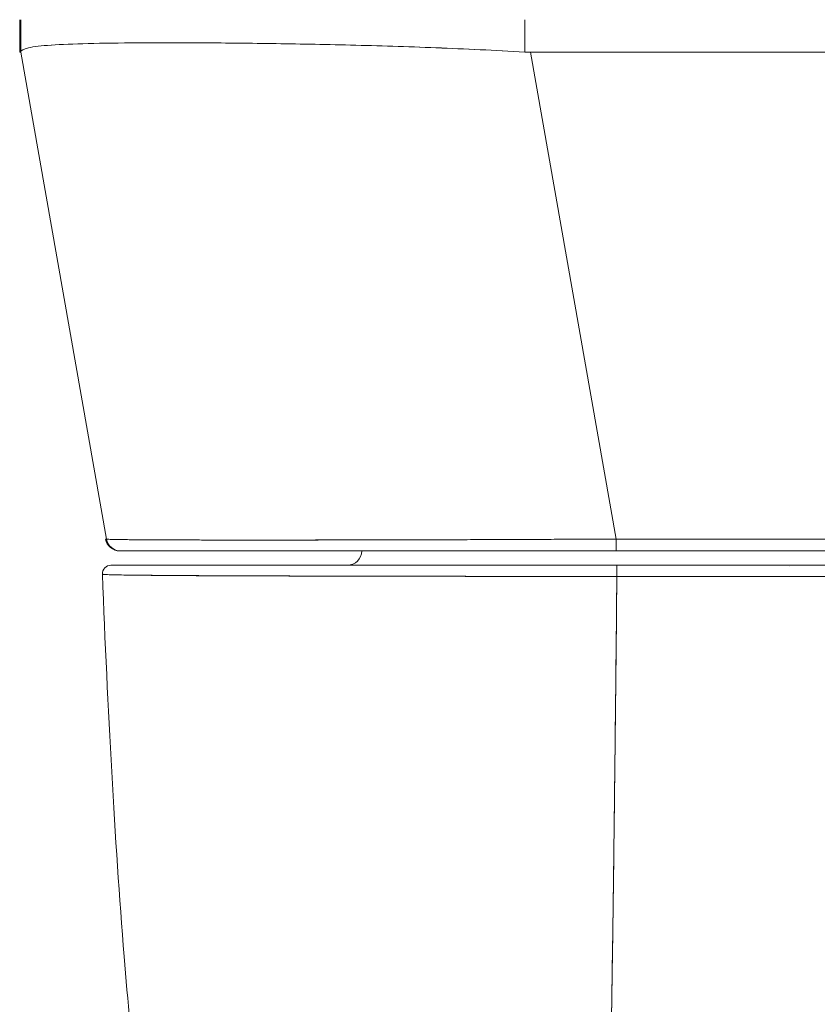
# Model space of a CAD drawing. Header units: inches. Extents: x 15 to 357, y 5 to 227.
# Tile 59 of 107: x 168.72 to 169.81, y 191.9 to 193.25. Entities that reach past the tile are written whole.
import ezdxf

# ---------------------------------------------------------------- set-up
doc = ezdxf.new("R2010")
doc.units = ezdxf.units.IN
doc.header["$LTSCALE"] = 22
doc.header["$MEASUREMENT"] = 0
doc.layers.add('Visible (ANSI)', color=7, linetype='Continuous', lineweight=5)

msp = doc.modelspace()

# ---------------------------------------------------------------- linework, layer by layer
at = {"layer": 'Visible (ANSI)'}
for p, q in [((168.7188, 193.2036), (168.7188, 193.2482)), ((168.7188, 193.2482), (168.7188, 193.2036)), ((168.7202, 193.2482), (168.7202, 193.2038)), ((168.7202, 193.2038), (168.7202, 193.2482)), ((169.4111, 193.2038), (169.4111, 193.2482)), ((169.4111, 193.2482), (169.4111, 193.2038)), ((168.7572, 193.213), (168.7572, 193.213)), ((168.7572, 193.213), (168.7572, 193.213)), ((168.9864, 193.2164), (168.9864, 193.2164)), ((168.9868, 193.2164), (168.9868, 193.2164)), ((168.9868, 193.2164), (168.9868, 193.2164)), ((168.987, 193.2164), (168.987, 193.2164)), ((168.987, 193.2164), (168.987, 193.2164)), ((168.9879, 193.2164), (168.9879, 193.2164)), ((169.0066, 193.2162), (169.0066, 193.2162)), ((169.0066, 193.2162), (169.0066, 193.2162)), ((168.7202, 193.2036), (168.7188, 193.2036)), ((168.8377, 192.5361), (168.7202, 193.2036)), ((169.4189, 193.2036), (169.5365, 192.5361)), ((169.9759, 193.2036), (169.4189, 193.2036)), ((169.4189, 193.2036), (169.9759, 193.2036)), ((169.5365, 192.5361), (169.4189, 193.2036)), ((168.8365, 192.5361), (168.8377, 192.5361)), ((168.8377, 192.5361), (168.8377, 192.5361)), ((169.5365, 192.5361), (169.8581, 192.5361)), ((169.8581, 192.5361), (169.5365, 192.5361)), ((168.8559, 192.5199), (168.8559, 192.5199)), ((168.8559, 192.5199), (168.8571, 192.5199)), ((168.8568, 192.5199), (168.8559, 192.5199)), ((168.8571, 192.5199), (169.5365, 192.5199)), ((169.5365, 192.5199), (169.858, 192.5199)), ((169.858, 192.5199), (169.5365, 192.5199)), ((169.8537, 192.5002), (169.5374, 192.5002)), ((169.5568, 192.5002), (169.5568, 192.5002)), ((168.9595, 192.486), (168.9595, 192.486)), ((168.9792, 192.4859), (168.9792, 192.4859)), ((169.2024, 192.4852), (169.2024, 192.4852)), ((169.2186, 192.4852), (169.2186, 192.4852)), ((169.8537, 192.4849), (169.5374, 192.4849)), ((169.5568, 192.4849), (169.5568, 192.4849)), ((169.6286, 192.4849), (169.6286, 192.4849)), ((169.6286, 192.4849), (169.6286, 192.4849)), ((169.7625, 192.4849), (169.7625, 192.4849)), ((169.7625, 192.4849), (169.7625, 192.4849)), ((169.7743, 192.4849), (169.7743, 192.4849)), ((169.7743, 192.4849), (169.7743, 192.4849))]:
    msp.add_line(p, q, dxfattribs=at)
for centre, radius, start, end in [((168.8559, 192.5396), 0.0197, 190, 270), ((168.8559, 192.5396), 0.0197, 190, 270), ((168.8571, 192.5396), 0.0197, 190, 270), ((168.8571, 192.5396), 0.0197, 190, 270), ((168.8884, 192.5396), 0.0197, 346.7546, 346.7618), ((169.168, 192.5199), 0.0197, 270, 0), ((168.8439, 192.4884), 0.0118, 90, 182.2758), ((168.8439, 192.4884), 0.0118, 90, 182.2758)]:
    msp.add_arc(centre, radius, start, end, dxfattribs=at)
for centre, major_axis, ratio, start_param, end_param in [((168.8799, 193.2285), (0, -0.0591), 0.944284, 4.929496, 4.929512), ((169.4059, 193.1602), (-0.6871, 0.0434), 0.010627, 6.220531, 6.220576), ((168.7202, 193.3325), (0, -0.129), 0.001274, 0.000181, 0.061264), ((168.7202, 193.3325), (0, -0.129), 0.001274, 0.000182, 0.061264), ((169.419, 193.3325), (-0.0079, -0.1287), 0.999999, 0, 0.061082), ((169.419, 193.3325), (-0.0079, -0.1287), 0.999999, 0, 0.061082), ((169.5351, 192.5395), (-0.6986, -0.0033), 0.000801, 6.282038, 6.285661), ((169.5351, 192.5395), (-0.6986, -0.0033), 0.000801, 0.05907, 0.059618), ((168.9019, 192.563), (-0.0117, 0.0312), 0.918918, 2.239248, 2.239308), ((169.5365, 192.5396), (0, -0.0197), 0.001274, 0, 1.396263), ((169.5365, 192.5396), (0, -0.0197), 0.001274, 0.000001, 1.396264), ((169.5674, 192.5199), (-0.7115, 0), 0.00001, 6.281081, 6.283614), ((169.5374, 192.4884), (0, 0.0118), 0.000027, 4.416961, 6.282876), ((169.5374, 192.4884), (0, 0.0118), 0.00001, 0, 1.866315), ((169.6286, 192.5035), (0, -0.0197), 0.00001, 4.881303, 4.881397), ((169.6286, 192.5035), (0, 0.0197), 0.00001, 4.543396, 4.54349), ((169.7625, 192.5035), (0, -0.0197), 0.00001, 1.401106, 1.4012), ((169.7625, 192.5035), (0, 0.0197), 0.00001, 4.544576, 4.544669), ((169.7743, 192.5035), (0, -0.00787), 0.00001, 0.791534, 0.792218)]:
    msp.add_ellipse(centre, major_axis=major_axis, ratio=ratio, start_param=start_param, end_param=end_param, dxfattribs=at)
for points, knots in [([(168.7202, 193.2038), (168.7202, 193.2062), (168.7238, 193.2082), (168.7309, 193.2097), (168.7379, 193.2113), (168.7484, 193.2125), (168.7621, 193.2134), (168.7758, 193.2143), (168.7928, 193.215), (168.8128, 193.2155), (168.8327, 193.216), (168.8557, 193.2163), (168.8813, 193.2165), (168.9069, 193.2167), (168.9352, 193.2167), (168.9657, 193.2165), (168.9963, 193.2163), (169.0291, 193.216), (169.0637, 193.2155), (169.0984, 193.215), (169.1348, 193.2143), (169.1726, 193.2134), (169.2104, 193.2125), (169.2495, 193.2113), (169.2894, 193.2097), (169.3294, 193.2082), (169.3701, 193.2062), (169.4111, 193.2038)], [0, 0, 0, 0, 0.111111, 0.111111, 0.111111, 0.222222, 0.222222, 0.222222, 0.333333, 0.333333, 0.333333, 0.444444, 0.444444, 0.444444, 0.555556, 0.555556, 0.555556, 0.666667, 0.666667, 0.666667, 0.777778, 0.777778, 0.777778, 0.888889, 0.888889, 0.888889, 1, 1, 1, 1]), ([(169.4111, 193.2038), (169.3703, 193.2062), (169.3297, 193.2081), (169.2898, 193.2097), (169.2497, 193.2113), (169.2104, 193.2125), (169.1725, 193.2134), (169.1724, 193.2134), (169.1723, 193.2134), (169.1723, 193.2134), (169.1346, 193.2143), (169.0982, 193.215), (169.0637, 193.2155), (169.0636, 193.2155), (169.0636, 193.2155), (169.0635, 193.2155), (169.029, 193.216), (168.9963, 193.2163), (168.9659, 193.2165), (168.9658, 193.2165), (168.9657, 193.2165), (168.9656, 193.2165), (168.9351, 193.2167), (168.9069, 193.2167), (168.8813, 193.2165), (168.8812, 193.2165), (168.8811, 193.2165), (168.8811, 193.2165), (168.8556, 193.2163), (168.8327, 193.216), (168.8128, 193.2155), (168.8128, 193.2155), (168.8128, 193.2155), (168.8127, 193.2155), (168.7928, 193.215), (168.7759, 193.2143), (168.7622, 193.2134), (168.7622, 193.2134), (168.7621, 193.2134), (168.7621, 193.2134), (168.7484, 193.2125), (168.7379, 193.2113), (168.7308, 193.2097), (168.7308, 193.2097), (168.7308, 193.2097), (168.7308, 193.2097), (168.7238, 193.2081), (168.7202, 193.2062), (168.7202, 193.2038)], [0, 0, 0, 0, 0.110836, 0.110836, 0.110836, 0.222222, 0.222222, 0.222222, 0.222377, 0.222377, 0.222377, 0.333093, 0.333093, 0.333093, 0.333333, 0.333333, 0.333333, 0.444037, 0.444037, 0.444037, 0.444444, 0.444444, 0.444444, 0.555556, 0.555556, 0.555556, 0.555957, 0.555957, 0.555957, 0.666667, 0.666667, 0.666667, 0.6669, 0.6669, 0.6669, 0.777608, 0.777608, 0.777608, 0.777778, 0.777778, 0.777778, 0.888889, 0.888889, 0.888889, 0.889157, 0.889157, 0.889157, 1, 1, 1, 1]), ([(168.7188, 193.2036), (168.7188, 193.2036), (168.7188, 193.2036), (168.7188, 193.2036), (168.7188, 193.2036), (168.7188, 193.2036), (168.7188, 193.2036), (168.7188, 193.2036), (168.7188, 193.2036), (168.7188, 193.2036)], [0, 0, 0, 0, 0.333333, 0.333333, 0.333333, 0.666667, 0.666667, 0.666667, 1, 1, 1, 1]), ([(168.8377, 192.5361), (168.8377, 192.5361), (168.8379, 192.536), (168.8383, 192.536), (168.8388, 192.536), (168.8397, 192.5359), (168.8408, 192.5358), (168.8419, 192.5358), (168.8434, 192.5357), (168.8451, 192.5357), (168.8469, 192.5357), (168.8489, 192.5356), (168.8513, 192.5356), (168.8536, 192.5355), (168.8563, 192.5355), (168.8592, 192.5354), (168.8622, 192.5354), (168.8654, 192.5354), (168.869, 192.5353), (168.8725, 192.5353), (168.8763, 192.5352), (168.8805, 192.5352), (168.8836, 192.5352), (168.887, 192.5352), (168.8905, 192.5351), (168.8916, 192.5351), (168.8926, 192.5351), (168.8937, 192.5351), (168.8983, 192.5351), (168.9033, 192.5351), (168.9085, 192.535), (168.9138, 192.535), (168.9193, 192.535), (168.9251, 192.535), (168.9308, 192.5349), (168.9369, 192.5349), (168.9431, 192.5349), (168.9494, 192.5349), (168.956, 192.5349), (168.9628, 192.5349), (168.9696, 192.5348), (168.9766, 192.5348), (168.9839, 192.5348), (168.9912, 192.5348), (168.9987, 192.5348), (169.0065, 192.5348), (169.0142, 192.5348), (169.0222, 192.5348), (169.0304, 192.5348), (169.0341, 192.5348), (169.0379, 192.5348), (169.0417, 192.5348), (169.0463, 192.5348), (169.051, 192.5348), (169.0557, 192.5348), (169.0643, 192.5348), (169.0732, 192.5348), (169.0822, 192.5348), (169.0913, 192.5348), (169.1005, 192.5348), (169.11, 192.5348), (169.1194, 192.5348), (169.129, 192.5349), (169.1389, 192.5349), (169.1487, 192.5349), (169.1587, 192.5349), (169.1688, 192.5349), (169.179, 192.5349), (169.1893, 192.535), (169.1998, 192.535), (169.2103, 192.535), (169.2209, 192.535), (169.2317, 192.535), (169.2425, 192.5351), (169.2534, 192.5351), (169.2645, 192.5351), (169.266, 192.5351), (169.2674, 192.5351), (169.2689, 192.5351), (169.2785, 192.5352), (169.2882, 192.5352), (169.298, 192.5352), (169.3094, 192.5353), (169.3208, 192.5353), (169.3323, 192.5353), (169.3438, 192.5354), (169.3555, 192.5354), (169.3672, 192.5354), (169.3789, 192.5355), (169.3908, 192.5355), (169.4026, 192.5356), (169.4145, 192.5356), (169.4265, 192.5357), (169.4385, 192.5357), (169.4506, 192.5358), (169.4627, 192.5358), (169.4748, 192.5359), (169.4869, 192.5359), (169.4991, 192.536), (169.5113, 192.536), (169.5197, 192.5361), (169.5281, 192.5361), (169.5365, 192.5361)], [0, 0, 0, 0, 0.026039, 0.026039, 0.026039, 0.059399, 0.059399, 0.059399, 0.09265, 0.09265, 0.09265, 0.125794, 0.125794, 0.125794, 0.158839, 0.158839, 0.158839, 0.19179, 0.19179, 0.19179, 0.224653, 0.224653, 0.224653, 0.25, 0.25, 0.25, 0.257436, 0.257436, 0.257436, 0.29014, 0.29014, 0.29014, 0.322774, 0.322774, 0.322774, 0.355349, 0.355349, 0.355349, 0.387877, 0.387877, 0.387877, 0.420367, 0.420367, 0.420367, 0.452835, 0.452835, 0.452835, 0.485288, 0.485288, 0.485288, 0.5, 0.5, 0.5, 0.51774, 0.51774, 0.51774, 0.550195, 0.550195, 0.550195, 0.582663, 0.582663, 0.582663, 0.615155, 0.615155, 0.615155, 0.647686, 0.647686, 0.647686, 0.680267, 0.680267, 0.680267, 0.712906, 0.712906, 0.712906, 0.745618, 0.745618, 0.745618, 0.75, 0.75, 0.75, 0.778409, 0.778409, 0.778409, 0.811278, 0.811278, 0.811278, 0.844237, 0.844237, 0.844237, 0.877291, 0.877291, 0.877291, 0.910446, 0.910446, 0.910446, 0.943705, 0.943705, 0.943705, 0.977077, 0.977077, 0.977077, 1, 1, 1, 1]), ([(169.5365, 192.5361), (169.495, 192.536), (169.4538, 192.5358), (169.4134, 192.5356), (169.3729, 192.5354), (169.3333, 192.5353), (169.2951, 192.5352), (169.2569, 192.5351), (169.2201, 192.535), (169.1851, 192.5349), (169.1501, 192.5349), (169.117, 192.5348), (169.0862, 192.5348), (169.0554, 192.5348), (169.0268, 192.5348), (169.001, 192.5348), (168.9751, 192.5348), (168.9519, 192.5349), (168.9317, 192.5349), (168.9115, 192.535), (168.8943, 192.5351), (168.8804, 192.5352), (168.8664, 192.5353), (168.8558, 192.5354), (168.8486, 192.5356), (168.8415, 192.5358), (168.8378, 192.536), (168.8377, 192.5361)], [0, 0, 0, 0, 0.111111, 0.111111, 0.111111, 0.222222, 0.222222, 0.222222, 0.333333, 0.333333, 0.333333, 0.444444, 0.444444, 0.444444, 0.555556, 0.555556, 0.555556, 0.666667, 0.666667, 0.666667, 0.777778, 0.777778, 0.777778, 0.888889, 0.888889, 0.888889, 1, 1, 1, 1]), ([(168.8571, 192.5199), (168.8572, 192.5199), (168.8607, 192.5199), (168.8676, 192.5199), (168.8745, 192.5199), (168.8849, 192.5199), (168.8984, 192.5199), (168.912, 192.5199), (168.9287, 192.5199), (168.9483, 192.5199), (168.9679, 192.5199), (168.9904, 192.5199), (169.0156, 192.5199), (169.0407, 192.5199), (169.0685, 192.5199), (169.0984, 192.5199), (169.1284, 192.5199), (169.1606, 192.5199), (169.1946, 192.5199), (169.2286, 192.5199), (169.2644, 192.5199), (169.3016, 192.5199), (169.3388, 192.5199), (169.3774, 192.5199), (169.4166, 192.5199), (169.4559, 192.5199), (169.4957, 192.5199), (169.5365, 192.5199)], [0, 0, 0, 0, 0.111111, 0.111111, 0.111111, 0.222222, 0.222222, 0.222222, 0.333333, 0.333333, 0.333333, 0.444444, 0.444444, 0.444444, 0.555556, 0.555556, 0.555556, 0.666667, 0.666667, 0.666667, 0.777778, 0.777778, 0.777778, 0.888889, 0.888889, 0.888889, 1, 1, 1, 1]), ([(169.5217, 192.5199), (169.4463, 192.5199), (169.3701, 192.5199), (169.2307, 192.5199), (169.1653, 192.5199), (169.0527, 192.5199), (169.0037, 192.5199), (168.9266, 192.5199), (168.8974, 192.5199), (168.8647, 192.5199), (168.8571, 192.5199), (168.8571, 192.5199)], [0, 0, 0, 0, 0.574852, 0.574852, 1.131255, 1.131255, 1.675797, 1.675797, 2.217158, 2.217158, 2.662485, 2.662485, 2.662485, 2.662485]), ([(169.5374, 192.5002), (169.4916, 192.5002), (169.4469, 192.5002), (169.4027, 192.5002), (169.3585, 192.5002), (169.3149, 192.5002), (169.273, 192.5002), (169.2311, 192.5002), (169.1909, 192.5002), (169.1532, 192.5002), (169.1155, 192.5002), (169.0802, 192.5002), (169.048, 192.5002), (169.0158, 192.5002), (168.9868, 192.5002), (168.9615, 192.5002), (168.9362, 192.5002), (168.9146, 192.5002), (168.8971, 192.5002), (168.8796, 192.5002), (168.8662, 192.5002), (168.8573, 192.5002), (168.8484, 192.5002), (168.844, 192.5002), (168.8439, 192.5002)], [0, 0, 0, 0, 0.125, 0.125, 0.125, 0.25, 0.25, 0.25, 0.375, 0.375, 0.375, 0.5, 0.5, 0.5, 0.625, 0.625, 0.625, 0.75, 0.75, 0.75, 0.875, 0.875, 0.875, 1, 1, 1, 1]), ([(168.8439, 192.5002), (168.8439, 192.5002), (168.8441, 192.5002), (168.8443, 192.5002), (168.8446, 192.5002), (168.8451, 192.5002), (168.8458, 192.5002), (168.8465, 192.5002), (168.8474, 192.5002), (168.8486, 192.5002), (168.8498, 192.5002), (168.8514, 192.5002), (168.8531, 192.5002), (168.8551, 192.5002), (168.8573, 192.5002), (168.8599, 192.5002), (168.8627, 192.5002), (168.866, 192.5002), (168.8695, 192.5002), (168.8735, 192.5002), (168.8779, 192.5002), (168.8828, 192.5002), (168.8869, 192.5002), (168.8913, 192.5002), (168.896, 192.5002), (168.8976, 192.5002), (168.8992, 192.5002), (168.9008, 192.5002), (168.9082, 192.5002), (168.9162, 192.5002), (168.9249, 192.5002), (168.9347, 192.5002), (168.9453, 192.5002), (168.9566, 192.5002), (168.9687, 192.5002), (168.9817, 192.5002), (168.9955, 192.5002), (169.0083, 192.5002), (169.0219, 192.5002), (169.0362, 192.5002), (169.0393, 192.5002), (169.0425, 192.5002), (169.0457, 192.5002), (169.0555, 192.5002), (169.0657, 192.5002), (169.0761, 192.5002), (169.0886, 192.5002), (169.1015, 192.5002), (169.1148, 192.5002), (169.1269, 192.5002), (169.1393, 192.5002), (169.152, 192.5002), (169.1636, 192.5002), (169.1754, 192.5002), (169.1874, 192.5002), (169.1984, 192.5002), (169.2095, 192.5002), (169.2208, 192.5002), (169.231, 192.5002), (169.2414, 192.5002), (169.2519, 192.5002), (169.2582, 192.5002), (169.2645, 192.5002), (169.2709, 192.5002), (169.2742, 192.5002), (169.2775, 192.5002), (169.2809, 192.5002), (169.2898, 192.5002), (169.2988, 192.5002), (169.3078, 192.5002), (169.3162, 192.5002), (169.3245, 192.5002), (169.3329, 192.5002), (169.3407, 192.5002), (169.3485, 192.5002), (169.3564, 192.5002), (169.3636, 192.5002), (169.3709, 192.5002), (169.3782, 192.5002), (169.385, 192.5002), (169.3917, 192.5002), (169.3985, 192.5002), (169.4048, 192.5002), (169.411, 192.5002), (169.4173, 192.5002), (169.4229, 192.5002), (169.4285, 192.5002), (169.4341, 192.5002), (169.439, 192.5002), (169.444, 192.5002), (169.4489, 192.5002), (169.4532, 192.5002), (169.4576, 192.5002), (169.4619, 192.5002), (169.4657, 192.5002), (169.4696, 192.5002), (169.4734, 192.5002), (169.4769, 192.5002), (169.4803, 192.5002), (169.4837, 192.5002), (169.4869, 192.5002), (169.49, 192.5002), (169.4932, 192.5002), (169.4961, 192.5002), (169.499, 192.5002), (169.502, 192.5002), (169.5047, 192.5002), (169.5075, 192.5002), (169.5103, 192.5002), (169.5129, 192.5002), (169.5155, 192.5002), (169.5181, 192.5002), (169.5205, 192.5002), (169.5229, 192.5002), (169.5253, 192.5002), (169.5275, 192.5002), (169.5296, 192.5002), (169.5318, 192.5002), (169.5337, 192.5002), (169.5355, 192.5002), (169.5374, 192.5002)], [0, 0, 0, 0, 0.02245, 0.02245, 0.02245, 0.047334, 0.047334, 0.047334, 0.074749, 0.074749, 0.074749, 0.10494, 0.10494, 0.10494, 0.138177, 0.138177, 0.138177, 0.174941, 0.174941, 0.174941, 0.215785, 0.215785, 0.215785, 0.25, 0.25, 0.25, 0.261359, 0.261359, 0.261359, 0.312557, 0.312557, 0.312557, 0.36984, 0.36984, 0.36984, 0.430819, 0.430819, 0.430819, 0.48753, 0.48753, 0.48753, 0.5, 0.5, 0.5, 0.538486, 0.538486, 0.538486, 0.584458, 0.584458, 0.584458, 0.626373, 0.626373, 0.626373, 0.664667, 0.664667, 0.664667, 0.699465, 0.699465, 0.699465, 0.731072, 0.731072, 0.731072, 0.75, 0.75, 0.75, 0.759869, 0.759869, 0.759869, 0.78621, 0.78621, 0.78621, 0.810385, 0.810385, 0.810385, 0.832663, 0.832663, 0.832663, 0.853294, 0.853294, 0.853294, 0.872282, 0.872282, 0.872282, 0.889703, 0.889703, 0.889703, 0.905292, 0.905292, 0.905292, 0.91893, 0.91893, 0.91893, 0.930901, 0.930901, 0.930901, 0.941484, 0.941484, 0.941484, 0.950952, 0.950952, 0.950952, 0.959577, 0.959577, 0.959577, 0.967632, 0.967632, 0.967632, 0.975259, 0.975259, 0.975259, 0.982403, 0.982403, 0.982403, 0.988977, 0.988977, 0.988977, 0.994894, 0.994894, 0.994894, 1, 1, 1, 1]), ([(169.5374, 192.4849), (169.5355, 192.4849), (169.5336, 192.4849), (169.5317, 192.4849), (169.5295, 192.4849), (169.5273, 192.4849), (169.5251, 192.4849), (169.5227, 192.4849), (169.5202, 192.4849), (169.5178, 192.4849), (169.5152, 192.4849), (169.5125, 192.4849), (169.5099, 192.4849), (169.507, 192.4849), (169.5042, 192.4849), (169.5014, 192.4849), (169.4984, 192.4849), (169.4954, 192.4849), (169.4924, 192.4849), (169.4892, 192.4849), (169.4861, 192.4849), (169.4829, 192.4849), (169.4794, 192.4849), (169.4759, 192.4849), (169.4724, 192.485), (169.4685, 192.485), (169.4646, 192.485), (169.4607, 192.485), (169.4562, 192.485), (169.4518, 192.485), (169.4474, 192.485), (169.4424, 192.485), (169.4374, 192.485), (169.4324, 192.485), (169.4267, 192.485), (169.421, 192.485), (169.4153, 192.485), (169.4103, 192.485), (169.4053, 192.485), (169.4004, 192.485), (169.399, 192.485), (169.3976, 192.485), (169.3963, 192.485), (169.3894, 192.485), (169.3825, 192.485), (169.3756, 192.485), (169.3682, 192.485), (169.3608, 192.485), (169.3534, 192.485), (169.3454, 192.485), (169.3375, 192.485), (169.3296, 192.485), (169.321, 192.4851), (169.3125, 192.4851), (169.3041, 192.4851), (169.2948, 192.4851), (169.2857, 192.4851), (169.2766, 192.4851), (169.2739, 192.4851), (169.2712, 192.4851), (169.2685, 192.4851), (169.2613, 192.4851), (169.2542, 192.4851), (169.2472, 192.4851), (169.2365, 192.4852), (169.226, 192.4852), (169.2155, 192.4852), (169.2041, 192.4852), (169.1928, 192.4852), (169.1816, 192.4853), (169.1698, 192.4853), (169.1581, 192.4853), (169.1466, 192.4853), (169.1463, 192.4853), (169.1459, 192.4853), (169.1456, 192.4853), (169.1327, 192.4854), (169.1201, 192.4854), (169.1078, 192.4854), (169.0943, 192.4855), (169.0812, 192.4855), (169.0685, 192.4855), (169.0586, 192.4856), (169.049, 192.4856), (169.0396, 192.4856), (169.0357, 192.4856), (169.0317, 192.4857), (169.0278, 192.4857), (169.0133, 192.4857), (168.9995, 192.4858), (168.9864, 192.4858), (168.9742, 192.4859), (168.9626, 192.486), (168.9517, 192.486), (168.9501, 192.486), (168.9485, 192.486), (168.9469, 192.4861), (168.9353, 192.4861), (168.9246, 192.4862), (168.9147, 192.4863), (168.9058, 192.4863), (168.8976, 192.4864), (168.8901, 192.4865), (168.8888, 192.4865), (168.8875, 192.4865), (168.8862, 192.4865), (168.881, 192.4866), (168.8762, 192.4866), (168.8718, 192.4867), (168.8668, 192.4868), (168.8623, 192.4868), (168.8583, 192.4869), (168.8546, 192.487), (168.8513, 192.487), (168.8484, 192.4871), (168.8475, 192.4871), (168.8466, 192.4871), (168.8457, 192.4872), (168.8442, 192.4872), (168.8428, 192.4872), (168.8415, 192.4873), (168.8397, 192.4873), (168.8382, 192.4874), (168.8369, 192.4874), (168.8357, 192.4875), (168.8348, 192.4876), (168.834, 192.4876), (168.8334, 192.4877), (168.8329, 192.4877), (168.8326, 192.4878), (168.8323, 192.4878), (168.8321, 192.4879), (168.8321, 192.4879)], [0, 0, 0, 0, 0.005154, 0.005154, 0.005154, 0.011125, 0.011125, 0.011125, 0.01776, 0.01776, 0.01776, 0.024968, 0.024968, 0.024968, 0.032665, 0.032665, 0.032665, 0.040791, 0.040791, 0.040791, 0.049493, 0.049493, 0.049493, 0.059043, 0.059043, 0.059043, 0.069717, 0.069717, 0.069717, 0.08179, 0.08179, 0.08179, 0.095542, 0.095542, 0.095542, 0.111257, 0.111257, 0.111257, 0.125, 0.125, 0.125, 0.128815, 0.128815, 0.128815, 0.14795, 0.14795, 0.14795, 0.168736, 0.168736, 0.168736, 0.191175, 0.191175, 0.191175, 0.215514, 0.215514, 0.215514, 0.242018, 0.242018, 0.242018, 0.25, 0.25, 0.25, 0.270974, 0.270974, 0.270974, 0.302738, 0.302738, 0.302738, 0.337689, 0.337689, 0.337689, 0.375, 0.375, 0.375, 0.376125, 0.376125, 0.376125, 0.418166, 0.418166, 0.418166, 0.464234, 0.464234, 0.464234, 0.5, 0.5, 0.5, 0.515243, 0.515243, 0.515243, 0.571952, 0.571952, 0.571952, 0.625, 0.625, 0.625, 0.632854, 0.632854, 0.632854, 0.689973, 0.689973, 0.689973, 0.740919, 0.740919, 0.740919, 0.75, 0.75, 0.75, 0.78617, 0.78617, 0.78617, 0.826664, 0.826664, 0.826664, 0.863094, 0.863094, 0.863094, 0.875, 0.875, 0.875, 0.89603, 0.89603, 0.89603, 0.925948, 0.925948, 0.925948, 0.953112, 0.953112, 0.953112, 0.977764, 0.977764, 0.977764, 1, 1, 1, 1]), ([(168.8321, 192.4879), (168.8321, 192.4878), (168.833, 192.4877), (168.8349, 192.4876), (168.8364, 192.4875), (168.8385, 192.4874), (168.8414, 192.4873), (168.8424, 192.4872), (168.8435, 192.4872), (168.8447, 192.4872), (168.8495, 192.487), (168.8557, 192.4869), (168.8634, 192.4868), (168.8666, 192.4868), (168.87, 192.4867), (168.8736, 192.4867), (168.8792, 192.4866), (168.8853, 192.4866), (168.892, 192.4865), (168.9027, 192.4864), (168.9148, 192.4863), (168.9282, 192.4862), (168.9292, 192.4862), (168.9301, 192.4862), (168.9311, 192.4862), (168.946, 192.486), (168.9625, 192.4859), (168.9802, 192.4859), (168.9876, 192.4858), (168.9953, 192.4858), (169.0031, 192.4858), (169.0146, 192.4857), (169.0263, 192.4857), (169.0383, 192.4856), (169.0551, 192.4856), (169.0722, 192.4855), (169.0892, 192.4855), (169.094, 192.4855), (169.0988, 192.4854), (169.1035, 192.4854), (169.127, 192.4854), (169.1504, 192.4853), (169.1734, 192.4853), (169.1743, 192.4853), (169.1752, 192.4853), (169.176, 192.4853), (169.1995, 192.4852), (169.2226, 192.4852), (169.2452, 192.4851), (169.2501, 192.4851), (169.255, 192.4851), (169.2598, 192.4851), (169.279, 192.4851), (169.2977, 192.4851), (169.316, 192.4851), (169.3236, 192.4851), (169.3312, 192.485), (169.3386, 192.485), (169.3538, 192.485), (169.3686, 192.485), (169.3831, 192.485), (169.3927, 192.485), (169.4022, 192.485), (169.4115, 192.485), (169.4225, 192.485), (169.4332, 192.485), (169.4438, 192.485), (169.4554, 192.485), (169.4668, 192.485), (169.478, 192.4849), (169.484, 192.4849), (169.49, 192.4849), (169.4958, 192.4849), (169.5107, 192.4849), (169.5249, 192.4849), (169.5374, 192.4849)], [0, 0, 0, 0, 0.051762, 0.051762, 0.051762, 0.090909, 0.090909, 0.090909, 0.104756, 0.104756, 0.104756, 0.15926, 0.15926, 0.15926, 0.181818, 0.181818, 0.181818, 0.216639, 0.216639, 0.216639, 0.272727, 0.272727, 0.272727, 0.27663, 0.27663, 0.27663, 0.337872, 0.337872, 0.337872, 0.363636, 0.363636, 0.363636, 0.401523, 0.401523, 0.401523, 0.454545, 0.454545, 0.454545, 0.469339, 0.469339, 0.469339, 0.542657, 0.542657, 0.542657, 0.545455, 0.545455, 0.545455, 0.62016, 0.62016, 0.62016, 0.636364, 0.636364, 0.636364, 0.700569, 0.700569, 0.700569, 0.727273, 0.727273, 0.727273, 0.781747, 0.781747, 0.781747, 0.818182, 0.818182, 0.818182, 0.861421, 0.861421, 0.861421, 0.909091, 0.909091, 0.909091, 0.93478, 0.93478, 0.93478, 1, 1, 1, 1]), ([(168.9014, 191.6221), (168.884, 191.7269), (168.872, 191.841), (168.8489, 192.1249), (168.8395, 192.3029), (168.8321, 192.4879)], [0, 0, 0, 0, 1.137397, 1.137397, 2.631287, 2.631287, 2.631287, 2.631287]), ([(169.5374, 192.4849), (169.5367, 192.4065), (169.5359, 192.3316), (169.5351, 192.2605), (169.5343, 192.1893), (169.5335, 192.1218), (169.5327, 192.0579), (169.5318, 191.994), (169.5309, 191.9337), (169.53, 191.877), (169.5291, 191.8203), (169.5281, 191.7671), (169.5271, 191.7173), (169.5261, 191.6675), (169.5251, 191.6212), (169.524, 191.5781), (169.5235, 191.5565), (169.523, 191.5357), (169.5224, 191.5157)], [0.0000004, 0.0000004, 0.0000004, 0.0000004, 0.181782, 0.181782, 0.181782, 0.363564, 0.363564, 0.363564, 0.545346, 0.545346, 0.545346, 0.727128, 0.727128, 0.727128, 0.90891, 0.90891, 0.90891, 1, 1, 1, 1]), ([(169.5224, 191.5157), (169.5232, 191.543), (169.5239, 191.5719), (169.5246, 191.6023), (169.5253, 191.6328), (169.526, 191.6648), (169.5267, 191.6984), (169.5274, 191.7321), (169.5281, 191.7673), (169.5287, 191.8042), (169.5294, 191.8411), (169.53, 191.8797), (169.5307, 191.9199), (169.5313, 191.9601), (169.5319, 192.0021), (169.5325, 192.0457), (169.5331, 192.0893), (169.5337, 192.1347), (169.5342, 192.1818), (169.5348, 192.2288), (169.5353, 192.2776), (169.5358, 192.3282), (169.5364, 192.3787), (169.5369, 192.431), (169.5374, 192.4849)], [0, 0, 0, 0, 0.1246195, 0.1246195, 0.1246195, 0.2496745, 0.2496745, 0.2496745, 0.3747294, 0.3747294, 0.3747294, 0.4997844, 0.4997844, 0.4997844, 0.6248393, 0.6248393, 0.6248393, 0.7498943, 0.7498943, 0.7498943, 0.8749492, 0.8749492, 0.8749492, 0.9999996, 0.9999996, 0.9999996, 0.9999996]), ([(169.5374, 192.4849), (169.5687, 192.4849), (169.5929, 192.4849), (169.6123, 192.4849), (169.6316, 192.4849), (169.6459, 192.4849), (169.6573, 192.4849), (169.6687, 192.4849), (169.6772, 192.485), (169.6848, 192.485), (169.6923, 192.485), (169.6988, 192.485), (169.7063, 192.485), (169.7138, 192.485), (169.7223, 192.4849), (169.7337, 192.4849), (169.7452, 192.4849), (169.7595, 192.4849), (169.7788, 192.4849), (169.7981, 192.4849), (169.8224, 192.4849), (169.8537, 192.4849)], [0, 0, 0, 0, 0.142857, 0.142857, 0.142857, 0.285714, 0.285714, 0.285714, 0.428571, 0.428571, 0.428571, 0.571429, 0.571429, 0.571429, 0.714286, 0.714286, 0.714286, 0.857143, 0.857143, 0.857143, 1, 1, 1, 1])]:
    msp.add_open_spline(points, degree=3, knots=knots, dxfattribs=at)
for points in [[(168.8411, 192.5358), (168.8411, 192.5358), (168.8411, 192.5359), (168.8411, 192.5359)], [(168.8411, 192.5359), (168.8411, 192.5359), (168.8411, 192.5358), (168.8411, 192.5358)], [(169.6168, 192.5002), (169.6168, 192.5002), (169.6168, 192.5002), (169.6168, 192.5002)], [(169.7743, 192.5002), (169.7743, 192.5002), (169.7743, 192.5002), (169.7743, 192.5002)], [(169.7743, 192.5002), (169.7743, 192.5002), (169.7743, 192.5002), (169.7743, 192.5002)], [(168.8321, 192.4879), (168.8321, 192.4879), (168.8321, 192.4879), (168.8321, 192.4879)], [(168.8321, 192.4879), (168.8321, 192.4879), (168.8321, 192.4879), (168.8321, 192.4879)], [(168.9805, 192.4859), (168.9805, 192.4859), (168.9805, 192.4859), (168.9805, 192.4859)], [(169.6168, 192.4849), (169.6168, 192.4849), (169.6168, 192.4849), (169.6168, 192.4849)], [(169.7743, 192.4849), (169.7743, 192.4849), (169.7743, 192.4849), (169.7743, 192.4849)]]:
    msp.add_open_spline(points, degree=3, dxfattribs=at)

doc.saveas('drawing.dxf')
